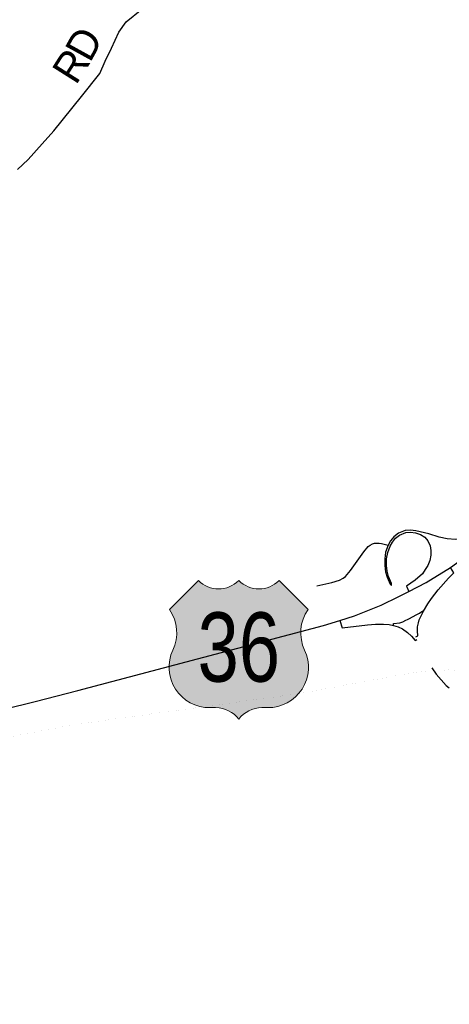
# Model space of a CAD drawing. Header units: feet. Extents: x 2045852 to 2423567, y 671180 to 1091522.
# Tile 27 of 101: x 2281475 to 2285792, y 870349 to 880242. Entities that reach past the tile are written whole.
import ezdxf
from ezdxf.enums import TextEntityAlignment as Align

# ---------------------------------------------------------------- set-up
doc = ezdxf.new("R2010")
doc.units = ezdxf.units.FT
doc.header["$MEASUREMENT"] = 0
doc.linetypes.add('rr2', pattern=[0])
for name, color, linetype in [('GM_X_City_Street', 7, 'Continuous'), ('GM_X_County_Road', 3, 'Continuous'), ('GM_X_County_Road_Text', 3, 'Continuous'), ('GM_X_Interchange_Ramps', 1, 'Continuous'), ('GM_X_Rail_Line', 7, 'rr2'), ('GM_X_US_Location', 7, 'Continuous'), ('GM_X_US_Route', 1, 'Continuous'), ('GM_X_US_Shield', 7, 'Continuous')]:
    doc.layers.add(name, color=color, linetype=linetype)
doc.styles.add('Style-font30', font='font30.shx')

# ---------------------------------------------------------------- blocks, each defined once
blk = doc.blocks.new('M1-H4_2')
at = {"layer": 'GM_X_US_Shield', "linetype": 'Continuous', "lineweight": 13}
h = blk.add_hatch(color=7, dxfattribs=at)
edge = h.paths.add_edge_path()
edge.add_line((-406.0554996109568, 672.0779640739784), (-696.0951421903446, 382.0383214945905))
edge.add_arc((-1028.712557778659, 149.1290610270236), 406.055499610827, -25.452876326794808, 35.00092915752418, ccw=False)
edge.add_arc((-294.562926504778, -198.0661581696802), 406.0554996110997, 154.8319194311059, 270.6382636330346)
edge.add_line((-290.0396422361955, -604.0964632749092), (-232.0317137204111, -604.0964632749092))
edge.add_arc((-232.0317140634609, -894.136105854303), 290.0396425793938, 36.86989764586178, 89.99999993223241, ccw=False)
edge.add_arc((232.0317140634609, -894.136105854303), 290.0396425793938, 90.00000006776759, 143.1301023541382, ccw=False)
edge.add_line((232.0317137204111, -604.0964632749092), (290.0396422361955, -604.0964632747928))
edge.add_arc((294.5629265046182, -198.0661581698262), 406.0554996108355, 269.3617363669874, 385.1680805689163)
edge.add_arc((1028.712557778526, 149.1290610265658), 406.0554996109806, 144.9990708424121, 205.4528763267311, ccw=False)
edge.add_line((696.0951421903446, 382.0383214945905), (406.0554996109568, 672.0779640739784))
edge.add_arc((203.027749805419, 879.2076989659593), 290.03964257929, 225.5729959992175, 314.42700400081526, ccw=False)
edge.add_arc((-203.027749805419, 879.2076989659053), 290.0396425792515, 225.5729959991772, 314.42700400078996, ccw=False)
at = {"layer": 'GM_X_US_Shield', "color": 7, "linetype": 'Continuous', "lineweight": 13, "flags": 128}
blk.add_lwpolyline([(-406.0554996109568, 672.0779640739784), (-696.0951421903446, 382.0383214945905, -0.27007258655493), (-662.0691872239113, -25.38084583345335, 0.5532049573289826), (-290.0396422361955, -604.0964632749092), (-232.0317137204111, -604.0964632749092, -0.2360679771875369), (0, -720.1123203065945, -0.2360679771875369), (232.0317137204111, -604.0964632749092), (290.0396422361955, -604.0964632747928, 0.5532049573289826), (662.0691872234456, -25.38084583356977, -0.27007258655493), (696.0951421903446, 382.0383214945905), (406.0554996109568, 672.0779640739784, -0.4083673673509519), (0, 672.077964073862, -0.408367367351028)], format="xyb", close=True, dxfattribs=at)
at = {"layer": 'GM_X_US_Shield', "color": 7, "linetype": 'Continuous', "lineweight": 13, "style": 'Style-font30', "width": 0.8}
blk.add_attdef('M1-H4_2_15316', text='', height=696.0951421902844, dxfattribs=at).set_placement((0.5652374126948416, -343.0607849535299), align=Align.CENTER)

msp = doc.modelspace()

# ---------------------------------------------------------------- linework, layer by layer
at = {"layer": 'GM_X_City_Street', "flags": 128}
for points in [[(2284459.131072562, 874554.2208880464), (2284610.450769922, 874586.4708235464), (2284687.170616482, 874612.0507723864), (2284724.090542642, 874629.6007372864), (2284748.320494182, 874646.5307034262), (2284798.240394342, 874707.6905811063), (2284931.670127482, 874894.5302074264), (2284975.760039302, 874947.5101014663), (2284996.289998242, 874963.5400694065), (2285020.619949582, 874975.7200450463), (2285041.649907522, 874981.1400342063), (2285060.639869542, 874983.5000294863), (2285088.189814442, 874983.4900295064), (2285111.789767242, 874980.1600361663), (2285176.399638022, 874960.7200750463)], [(2285615.41504825, 873729.3616021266), (2285660.548669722, 873664.6526671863), (2285761.958466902, 873553.5428894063), (2285791.937037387, 873529.6759967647)]]:
    msp.add_lwpolyline(points, dxfattribs=at)
at = {"layer": 'GM_X_County_Road', "flags": 128}
msp.add_lwpolyline([(2281453.657083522, 878735.2225260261), (2281560.686869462, 878838.1823201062), (2281701.226588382, 878995.4720055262), (2281818.826353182, 879126.5917432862), (2282094.695801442, 879471.5510533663), (2282281.255428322, 879699.6605971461), (2282334.375322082, 879826.4403435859), (2282397.485195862, 879955.3100858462), (2282470.365050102, 880116.359763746), (2282543.684903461, 880221.2295540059), (2282700.974588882, 880348.8292988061), (2282933.994122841, 880529.1689381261), (2283145.123700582, 880689.2786179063), (2283374.143242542, 880869.5782573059), (2283717.805414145, 881123.759150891)], dxfattribs=at)
at = {"layer": 'GM_X_Interchange_Ramps', "flags": 128}
for points in [[(2286215.617559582, 875052.3798917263), (2286169.407652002, 875111.7397730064), (2286113.017764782, 875080.9698345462), (2286027.177936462, 875047.4399016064), (2285942.518105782, 875024.5799473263), (2285855.078280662, 875019.4399576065), (2285771.078448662, 875024.4899475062), (2285689.078612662, 875042.1099122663), (2285586.578817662, 875074.6498471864), (2285454.429081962, 875106.0097844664), (2285401.569187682, 875113.2997698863), (2285348.349294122, 875110.0197764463), (2285279.979430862, 875083.0298304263), (2285235.139520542, 875047.3299018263), (2285201.229588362, 875005.7699849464), (2285176.399638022, 874960.7200750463), (2285151.369688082, 874892.2102120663), (2285142.389706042, 874825.2703459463), (2285142.389706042, 874758.8004788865), (2285149.949690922, 874695.4906055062), (2285166.009658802, 874640.2207160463), (2285196.039598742, 874569.6408572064), (2285210.669569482, 874556.7908829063)], [(2285210.669569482, 874556.7908829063), (2285210.819569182, 874576.2108440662), (2285182.069626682, 874648.7206990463), (2285168.369654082, 874699.7505969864), (2285161.759667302, 874759.2704779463), (2285162.229666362, 874823.3803497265), (2285172.619645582, 874889.3802177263), (2285196.239598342, 874952.2100920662), (2285221.279548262, 874993.0100104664), (2285251.179488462, 875031.6499331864), (2285291.639407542, 875061.1498741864), (2285354.539281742, 875089.9598165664), (2285401.569187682, 875093.9698085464), (2285451.509087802, 875087.0398224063), (2285502.108986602, 875070.2098560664), (2285544.848901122, 875041.2499139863), (2285575.178840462, 875004.0199884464), (2285598.068794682, 874954.9000866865), (2285606.728777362, 874909.9601765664), (2285606.508777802, 874860.8202748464), (2285597.158796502, 874808.1203802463), (2285574.578841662, 874759.1804781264), (2285549.948890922, 874717.0605623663), (2285523.168944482, 874675.6406452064), (2285449.739091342, 874609.0307784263), (2285361.709267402, 874549.7208970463), (2285385.359220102, 874495.9310046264)], [(2285453.849083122, 874041.3219138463), (2285473.929042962, 874051.0018944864), (2285471.849047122, 874100.8217948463), (2285473.789043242, 874141.6217132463), (2285480.719029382, 874182.1516321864), (2285489.699011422, 874210.3015758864), (2285511.278968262, 874258.4614795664), (2285533.708923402, 874299.4913975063), (2285576.098838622, 874372.2512519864), (2285614.028762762, 874425.1411462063), (2285678.828633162, 874512.0309724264), (2285784.188422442, 874629.7507369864), (2285836.718317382, 874682.9106306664), (2285802.318386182, 874739.1805181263)], [(2285371.179248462, 874215.3615657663), (2285386.349218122, 874222.6815511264), (2285429.739131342, 874245.5615053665), (2285459.869071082, 874261.2714739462), (2285491.579007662, 874279.1914381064), (2285525.908939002, 874304.0013884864), (2285533.708923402, 874299.4913975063)], [(2284691.710607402, 874203.8415888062), (2284714.370562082, 874130.9617345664), (2284970.180050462, 874162.1416722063), (2285050.419889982, 874168.0016604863), (2285131.989726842, 874169.8516567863), (2285186.919616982, 874165.2216660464), (2285230.589529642, 874154.8316868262), (2285278.399434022, 874141.8517127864), (2285323.139344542, 874120.2117560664), (2285372.729245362, 874085.1518261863), (2285412.629165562, 874048.9718985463), (2285447.919094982, 874004.3919877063), (2285467.089056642, 874013.6319692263)], [(2285230.589529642, 874154.8316868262), (2285232.309526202, 874174.6916471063), (2285293.229404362, 874181.4916335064), (2285324.189342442, 874192.1416122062), (2285354.069282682, 874207.1215822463), (2285371.179248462, 874215.3615657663)]]:
    msp.add_lwpolyline(points, dxfattribs=at)
at = {"layer": 'GM_X_Rail_Line', "ltscale": 0.125, "const_width": 0.18, "flags": 128}
msp.add_lwpolyline([(2217950.374022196, 829261.1859810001), (2220429.289132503, 830218.5395595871), (2223257.633475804, 831294.127408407), (2226721.036548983, 832615.444765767), (2228283.363424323, 833212.4135718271), (2230772.868445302, 834169.1516583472), (2231289.307412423, 834375.1912462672), (2231632.096726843, 834519.610957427), (2231911.406168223, 834637.7707211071), (2232118.425754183, 834755.0704865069), (2232485.675019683, 834989.130018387), (2232865.484260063, 835240.349515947), (2233219.433552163, 835521.0489545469), (2233480.533029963, 835741.098514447), (2233686.502618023, 835947.738101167), (2233888.112214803, 836162.827670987), (2234177.681635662, 836493.8270089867), (2234370.541249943, 836730.0865364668), (2236369.557251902, 839681.3006340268), (2239297.401396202, 844043.0019106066), (2241860.126270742, 847880.0742364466), (2243422.353146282, 850190.0696164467), (2244042.331906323, 851142.8377109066), (2244623.880743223, 851951.2560940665), (2245083.439824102, 852529.3149379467), (2245380.819229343, 852893.4342097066), (2245946.348098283, 853539.0229185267), (2246323.877343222, 853931.6721332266), (2246964.946061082, 854568.0208605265), (2247872.124246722, 855374.9492466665), (2248849.212292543, 856160.3276759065), (2249634.000722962, 856748.2964999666), (2250061.809867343, 857050.1858961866), (2250291.479408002, 857196.1556042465), (2250665.308660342, 857348.6652992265), (2253230.393530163, 858009.6939771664), (2255203.969583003, 858531.3729338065), (2256219.947551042, 858796.8724028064), (2256813.106364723, 858963.4320696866), (2257260.275470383, 859106.6817831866), (2257752.714485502, 859294.6014073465), (2258222.083546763, 859486.3210239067), (2259045.671899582, 859878.3402398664), (2259814.850361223, 860273.6494492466), (2262395.665199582, 861622.9967505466), (2265231.539527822, 863099.9137967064), (2268896.632197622, 865008.6799791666), (2269251.091488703, 865202.5695913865), (2269519.050952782, 865346.9993025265), (2272898.954192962, 867636.1247242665), (2273912.012166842, 868248.9534986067), (2275248.289494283, 869153.3216898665), (2275542.378906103, 869370.2412560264), (2275765.068460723, 869561.2608739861), (2275978.998032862, 869808.7603789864), (2276185.817619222, 870106.6197832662), (2277007.465975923, 871584.1368282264), (2277188.915613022, 871927.426141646), (2277362.515265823, 872203.2155900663), (2277529.904931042, 872405.4251856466), (2277699.444591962, 872575.5348454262), (2277900.454189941, 872701.8745927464), (2278107.553775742, 872829.8543367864), (2278294.113402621, 872913.0441704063), (2278522.132946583, 872987.8740207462), (2278781.632427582, 873018.9239586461), (2279136.751717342, 873010.503975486), (2279460.301070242, 872973.9240486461), (2279701.920587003, 872902.0841923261), (2279906.500177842, 872846.3643037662), (2280148.759693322, 872820.4443556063), (2280451.119088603, 872858.1042802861), (2281055.597879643, 872975.8340448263), (2282028.885933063, 873161.2136740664), (2284291.101408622, 873471.9330526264), (2285443.489103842, 873684.8226268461), (2285804.268382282, 873710.7725749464), (2286259.367472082, 873663.0226704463)], dxfattribs=at)
at = {"layer": 'GM_X_US_Route', "flags": 128}
for points in [[(2285266.229458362, 874436.2811239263), (2285385.359220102, 874495.9310046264), (2285560.908869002, 874588.2708199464), (2285802.318386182, 874739.1805181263), (2286033.337924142, 874903.9701885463), (2286215.617559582, 875052.3798917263), (2286253.571580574, 875085.5257631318)], [(2285126.149179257, 874369.7224730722), (2285266.229458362, 874436.2811239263)], [(2281193.606939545, 873293.7029267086), (2281203.751068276, 873295.5143495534), (2281317.427355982, 873315.8133648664), (2281628.706733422, 873392.4732115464), (2282057.605875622, 873502.7829909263), (2284528.330934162, 874154.1216882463), (2284691.710607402, 874203.8415888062), (2284838.460313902, 874253.0214904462), (2285107.499775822, 874360.8612747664), (2285126.149179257, 874369.7224730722)]]:
    msp.add_lwpolyline(points, dxfattribs=at)

# ---------------------------------------------------------------- block references
at = {"layer": 'GM_X_US_Shield', "color": 7, "linetype": 'Continuous', "lineweight": 13}
ref = msp.add_blockref('M1-H4_2', (2283675.998790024, 873933.8117122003), dxfattribs=at)
ref.add_attrib('M1-H4_2_28760', '36', dxfattribs={"linetype": 'Continuous', "height": 696.0951421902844, "style": 'Style-font30', "width": 0.8}).set_placement((2283676.564027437, 873590.7509272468), align=Align.CENTER)

# ---------------------------------------------------------------- texts
at = {"layer": 'GM_X_County_Road_Text', "style": 'Style-font30'}
for s, rotation, p in [('D', 61.134716, (2282181.035584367, 879801.3813863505)), ('R', 57.696735, (2282039.519894, 879576.4660826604))]:
    msp.add_text(s, height=300, rotation=rotation, dxfattribs=at).set_placement(p)
at = {"layer": 'GM_X_US_Location', "style": 'Style-font30'}
for s, p in [('0', (2283675.998797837, 873933.8117122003)), ('/', (2283675.998790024, 873933.8117122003))]:
    msp.add_text(s, height=8.333333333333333e-05, dxfattribs=at).set_placement(p, align=Align.MIDDLE_CENTER)
msp.add_text('36', height=8.333333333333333e-05, rotation=1e-05, dxfattribs=at).set_placement((2283469.20592031, 873726.3044198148))

doc.saveas('drawing.dxf')
